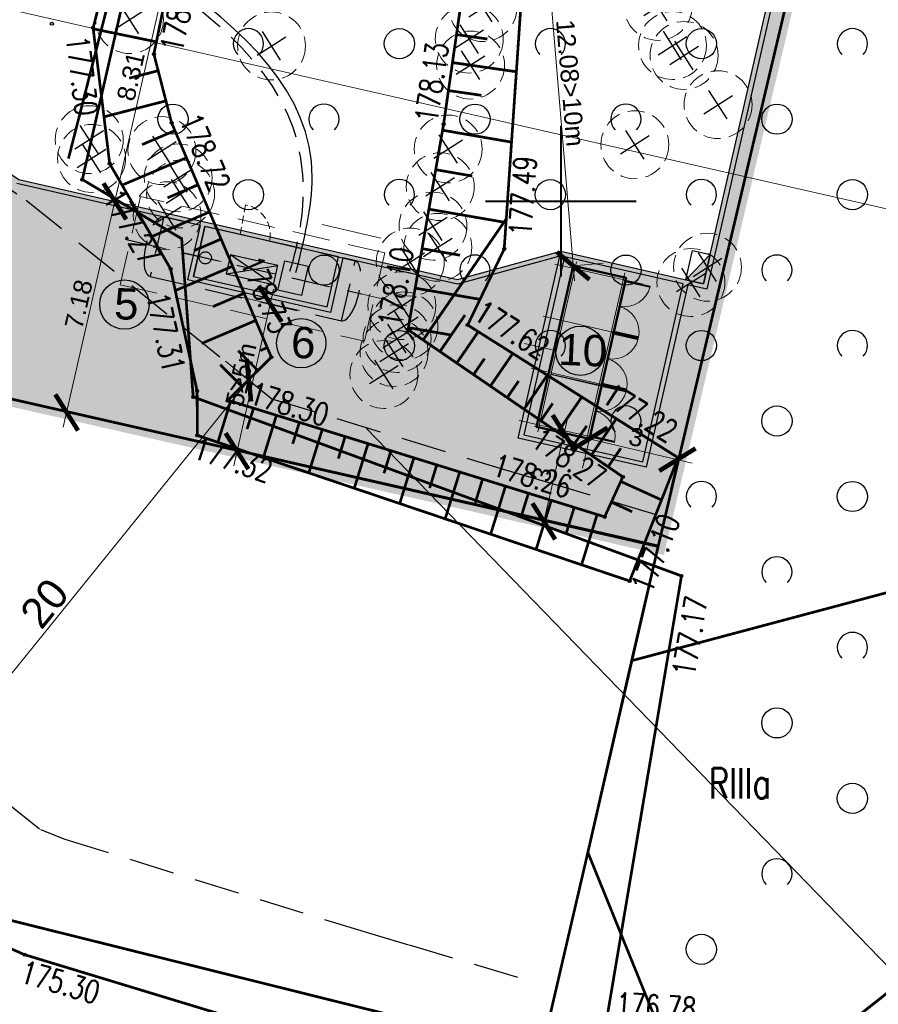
# Model space of a CAD drawing. Header units: metres. Extents: x 964 to 7125, y -212 to 9570.
# Tile 169 of 185: x 2682 to 2711, y 207 to 240. Entities that reach past the tile are written whole.
import ezdxf
from ezdxf.enums import TextEntityAlignment as Align

# ---------------------------------------------------------------- set-up
doc = ezdxf.new("R2010")
doc.units = ezdxf.units.M
for name, pattern in [('0', [0]), ('1', [1.5, 1, -0.5]), ('1081', [1.5, 1, -0.5]), ('2217', [2, 1.5, -0.5]), ('2218', [1, 0.5, -0.5]), ('3820', [1.75, 1.25, -0.5]), ('3901', [0]), ('ACAD_ISO10W100', [18, 12, -3, 0, -3]), ('CENTER2', [1.125, 0.75, -0.125, 0.125, -0.125]), ('CIĄGłA', [0]), ('DASH', [0.75, 0.5, -0.25]), ('DASHED', [0.75, 0.5, -0.25]), ('DGN Style 4', [0.3202, 0.16, -0.08, 0.0002, -0.08]), ('HIDDEN', [0.375, 0.25, -0.125])]:
    doc.linetypes.add(name, pattern=pattern)
for name, color, linetype in [('0S', 7, 'Continuous'), ('Dzialki', 7, 'Continuous'), ('Kontury', 7, 'Continuous'), ('Numery_konturow', 7, 'Continuous'), ('OT_Ogrodzenia', 7, 'Continuous'), ('OT_Rzedna', 7, 'Continuous'), ('OT_ZagospodarowanieTerenu', 7, 'Continuous'), ('siatka_kwadratow', 7, 'Continuous'), ('SKARPA2', 7, 'Continuous'), ('SUGP_L_0', 7, 'Continuous'), ('SUGR_T_0', 7, 'Continuous'), ('Uzytki', 7, 'Continuous'), ('WYMIARY', 9, 'Continuous'), ('zakres_poprawny', 7, 'Continuous'), ('zz-odwodnienie', 5, 'Continuous')]:
    doc.layers.add(name, color=color, linetype=linetype)
for name, color, linetype, lineweight in [('_a_obiekty', 250, 'Continuous', 30), ('A_AD_AXIS_1STRANK', 7, 'DGN Style 4', 0), ('A_XT_FURNITURE', 7, 'Continuous', 0), ('AGP1_BUDYNKI', 7, 'Continuous', 50), ('AGP1_granica_opracow', 7, 'Continuous', 15), ('AGP1_HATCH', 7, 'Continuous', 5), ('AGP1_koncepcja', 6, 'Continuous', 50), ('AGP1_KRAWEZNIKI', 250, 'Continuous', 30), ('AGP1_KRAWEZNIKI GRUBOŚCI', 7, 'Continuous', 15), ('AGP1_KRAWEZNIKI NOWE', 7, 'Continuous', 30), ('AGP1_OPISY', 7, 'Continuous', 13), ('AGP1_WYMIARY', 7, 'Continuous', 15), ('AGP1_ZIELEN', 1, 'Continuous', 15), ('LINIE PRZEKROJOWE', 7, 'Continuous', 9), ('PODKŁAD MAPA', 7, 'Continuous', 9), ('STREFY GAZOCIĄG', 7, 'Continuous', 9)]:
    doc.layers.add(name, color=color, linetype=linetype, lineweight=lineweight)
doc.styles.add('ARIAL', font='arial.ttf')
doc.styles.add('GENERATED_STYLE_1', font='arialbd.ttf', dxfattribs={"width": 0.999153})
doc.styles.add('STYL_ARIAL', font='simplex', dxfattribs={"width": 0.75, "oblique": 0.1})
doc.linetypes.add('OGRODZENIE1', pattern='A,6.35,-2.54,[133,ltypeshp.shx,S=2.54,R=0,X=-2.54,Y=0],-2.54,25.4', length=36.83)
doc.dimstyles.new('GENERATED_STYLE__61', dxfattribs={"dimtxt": 10, "dimasz": 9.5, "dimexe": 0.18, "dimexo": 0, "dimgap": 0.09, "dimtad": 0, "dimdec": 1, "dimzin": 0, "dimdsep": 46, "dimtxsty": 'GENERATED_STYLE_1', "dimblk": 'ARROWHEAD_1', "dimblk1": 'ARROWHEAD_1', "dimblk2": 'ARROWHEAD_1', "dimcen": 0.09, "dimclrd": 256, "dimclre": 256, "dimclrt": 256, "dimazin": 0, "dimtfac": 1, "dimtdec": 4, "dimtmove": 0, "dimatfit": 3, "dimfxl": 1, "dimtolj": 1, "dimtzin": 0, "dimarcsym": 0})

# ---------------------------------------------------------------- blocks, each defined once
blk = doc.blocks.new('drzewo_liściaste_symbol')
at = {"layer": 'AGP1_ZIELEN', "color": 11, "lineweight": 30, "true_color": 0xf27172, "transparency": 33554559}
for p, q in [((0.53, -0.53), (-0.53, 0.53)), ((-0.53, -0.53), (0.53, 0.53))]:
    blk.add_line(p, q, dxfattribs=at)
at = {"layer": 'AGP1_ZIELEN', "color": 252, "linetype": 'DASHED', "lineweight": 5, "ltscale": 1.5, "true_color": 0x939598}
blk.add_circle((0, 0), 1.5, dxfattribs=at)
blk = doc.blocks.new('DRZEWA DO WYCINKI 20240606')
at = {"layer": 'AGP1_ZIELEN', "lineweight": 9, "xscale": 0.75, "yscale": 0.75, "zscale": 0.75, "rotation": 347.6011741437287}
for p in [(2233.464, 204.698), (2239.263, 204.737), (2221.76, 204.301), (2233.01, 203.654), (2226.461, 203.427), (2239.739, 203.44), (2240.123, 203.111), (2233.055, 202.792), (2241.248, 201.481), (2220.426, 200.321), (2222.834, 199.959), (2232.312, 200.012), (2238.493, 200.153), (2220.503, 199.701), (2223.37, 199.058), (2232.048, 198.764), (2223.449, 198.525), (2223.006, 197.801), (2231.809, 197.456), (2231.968, 196.756), (2231.055, 196.266), (2240.898, 196.096), (2240.348, 195.59), (2230.777, 194.823), (2230.848, 194.155), (2230.621, 193.734), (2230.52, 193.272), (2230.184, 192.542)]:
    blk.add_blockref('drzewo_liściaste_symbol', p, dxfattribs=at)
blk = doc.blocks.new('OTRS')
at = {"color": 0}
blk.add_circle((0, 0), 0.05, dxfattribs=at)
blk = doc.blocks.new('OTZK1')
at = {"color": 0}
blk.add_circle((0.5, 0.5), 0.5, dxfattribs=at)
blk = doc.blocks.new('OTZK2')
at = {"color": 0}
blk.add_arc((0.5, 0.5), 0.5, 315, 225, dxfattribs=at)
blk = doc.blocks.new('OTRN')
at = {"color": 0}
blk.add_circle((0, 0), 0.05, dxfattribs=at)
blk = doc.blocks.new('RTPW02')
at = {"color": 0}
blk.add_circle((0, 0), 0.05, dxfattribs=at)
blk = doc.blocks.new('MDCP 20240606')
at = {"layer": 'Dzialki', "color": 251, "true_color": 0x636466, "const_width": 0.09}
for points in [[(6592058.62, 5737961.47), (6592053.22, 5737938.58)], [(6592053.22, 5737938.58), (6591998.81, 5737950.95)], [(6592050.89, 5737928.43), (6592053.22, 5737938.58)], [(6592049.35, 5737921.8), (6592050.89, 5737928.43)], [(6592054.7233, 5737918.975), (6592050.89, 5737928.43)], [(6592027.8, 5737927.17), (6592049.35, 5737921.8)]]:
    blk.add_lwpolyline(points, dxfattribs=at)
at = {"layer": 'Kontury', "color": 251, "linetype": '2217', "true_color": 0x636466, "const_width": 0.09}
for points in [[(6591998.81, 5737950.95), (6592053.22, 5737938.58)], [(6592053.22, 5737938.58), (6592052.34, 5737934.78)], [(6592052.34, 5737934.78), (6592066.114, 5737938.4566)], [(6592052.34, 5737934.78), (6592050.89, 5737928.43)], [(6592050.89, 5737928.43), (6592054.7233, 5737918.975)]]:
    blk.add_lwpolyline(points, dxfattribs=at)
at = {"layer": 'OT_Ogrodzenia', "color": 251, "linetype": '3901', "true_color": 0x636466, "const_width": 0.09}
blk.add_lwpolyline([(6592042.38, 5737985.51), (6592033.69, 5737951.41)], dxfattribs=at)
at = {"layer": 'OT_ZagospodarowanieTerenu', "color": 251, "linetype": '1081', "true_color": 0x636466, "const_width": 0.09}
blk.add_lwpolyline([(6592073.7, 5737976.5), (6592072.08, 5737981.8), (6592052.48, 5737982.7), (6592038.83, 5737971.26), (6592034.15, 5737950.72), (6592037.44, 5737948.76), (6592037.82, 5737943.52), (6592053.99, 5737937.59), (6592051.48, 5737922.7), (6592058.84, 5737922.22), (6592062.72, 5737925.29), (6592063.65, 5737933.34), (6592066.33, 5737944.78), (6592065.09, 5737951.53), (6592063.33, 5737955.72), (6592065.93, 5737958.41), (6592070.87, 5737958), (6592072.22, 5737963.52), (6592071.8, 5737967.27), (6592073.7, 5737976.5)], dxfattribs=at)
at = {"layer": 'siatka_kwadratow', "color": 251, "true_color": 0x636466, "const_width": 0.065}
for points in [[(6592050, 5737947.5), (6592050, 5737952.5)], [(6592047.5, 5737950), (6592052.5, 5737950)]]:
    blk.add_lwpolyline(points, dxfattribs=at)
at = {"layer": 'SKARPA2', "color": 252, "linetype": '3820', "true_color": 0x939598, "const_width": 0.09}
for points in [[(6592038.183, 5737962.966), (6592036.519, 5737954.877), (6592037.107, 5737952.596), (6592040.41, 5737944.835), (6592038.969, 5737943.408), (6592051.4465, 5737939.5466), (6592052.0478, 5737940.8696), (6592044.934, 5737945.747), (6592046.112, 5737952.549), (6592047.705, 5737963.622)], [(6592048.824, 5737958.691), (6592048.12, 5737948.419), (6592046.91, 5737945.901), (6592053.879, 5737941.505), (6592052.274, 5737937.421), (6592037.958, 5737942.245), (6592037.951, 5737943.715), (6592037.0713, 5737947.7616), (6592035.056, 5737951.244), (6592034.507, 5737955.744), (6592036.842, 5737964.833)]]:
    blk.add_lwpolyline(points, dxfattribs=at)
at = {"layer": 'SKARPA2', "color": 252, "true_color": 0x939598, "const_width": 0.09}
for points in [[(6592036.6023, 5737955.282), (6592034.5109, 5737955.7122)], [(6592046.5399, 5737955.523), (6592047.5633, 5737955.3758)], [(6592046.4064, 5737954.5952), (6592048.5224, 5737954.2907)], [(6592036.6612, 5737954.3254), (6592035.7008, 5737954.0778)], [(6592046.2729, 5737953.6673), (6592047.3655, 5737953.5101)], [(6592036.9188, 5737953.3262), (6592034.8665, 5737952.7972)], [(6592037.2157, 5737952.3405), (6592036.1256, 5737951.8765)], [(6592046.0783, 5737952.3543), (6592048.3626, 5737951.9587)], [(6592037.5981, 5737951.4421), (6592035.4664, 5737950.5349)], [(6592045.8518, 5737951.0463), (6592047.0616, 5737950.8368)], [(6592037.9804, 5737950.5438), (6592036.9697, 5737950.1137)], [(6592038.3627, 5737949.6454), (6592036.4518, 5737948.8321)], [(6592045.6252, 5737949.7384), (6592048.1801, 5737949.2959)], [(6592045.4344, 5737945.4039), (6592048.1887, 5737949.4211)], [(6592038.7451, 5737948.7471), (6592037.8448, 5737948.3639)], [(6592045.3987, 5737948.4304), (6592046.6574, 5737948.2124)], [(6592039.1274, 5737947.8487), (6592037.2281, 5737947.0404)], [(6592039.5097, 5737946.9504), (6592038.4745, 5737946.5098)], [(6592045.1722, 5737947.1225), (6592047.3184, 5737946.7508)], [(6592039.8921, 5737946.052), (6592038.0991, 5737945.2889)], [(6592045.9913, 5737945.0221), (6592046.821, 5737946.2323)], [(6592044.9457, 5737945.8145), (6592046.3941, 5737945.5637)], [(6592046.5482, 5737944.6403), (6592047.2608, 5737945.6797)], [(6592039.9623, 5737944.3917), (6592039.3092, 5737945.0512)], [(6592040.2744, 5737945.1536), (6592040.0397, 5737945.0537)], [(6592047.6619, 5737943.8767), (6592048.4038, 5737944.9587)], [(6592047.1051, 5737944.2585), (6592047.4687, 5737944.7888)], [(6592039.4316, 5737943.8661), (6592038.7178, 5737944.5868)], [(6592048.2188, 5737943.4948), (6592048.5971, 5737944.0465)], [(6592048.7757, 5737943.113), (6592049.5468, 5737944.2377)], [(6592039.0606, 5737943.3796), (6592038.6385, 5737942.0157)], [(6592049.8895, 5737942.3494), (6592050.6899, 5737943.5167)], [(6592039.8192, 5737943.1449), (6592039.6052, 5737942.4535)], [(6592049.3326, 5737942.7312), (6592049.7255, 5737943.3042)], [(6592040.5777, 5737942.9102), (6592040.1439, 5737941.5084)], [(6592041.3362, 5737942.6754), (6592041.1164, 5737941.9651)], [(6592051.0033, 5737941.5857), (6592051.8329, 5737942.7957)], [(6592042.0947, 5737942.4407), (6592041.6492, 5737941.0012)], [(6592050.4464, 5737941.9676), (6592050.8539, 5737942.5619)], [(6592042.8532, 5737942.206), (6592042.6275, 5737941.4768)], [(6592043.6117, 5737941.9712), (6592043.1545, 5737940.4939)], [(6592044.3702, 5737941.7365), (6592044.1387, 5737940.9884)], [(6592051.5602, 5737941.2039), (6592051.9823, 5737941.8196)], [(6592045.1287, 5737941.5018), (6592044.6599, 5737939.9867)], [(6592045.8872, 5737941.267), (6592045.6499, 5737940.5)], [(6592046.6458, 5737941.0323), (6592046.1652, 5737939.4795)], [(6592047.4043, 5737940.7975), (6592047.1611, 5737940.0117)], [(6592051.9797, 5737940.7197), (6592053.3293, 5737940.1063)], [(6592048.1628, 5737940.5628), (6592047.6705, 5737938.9722)], [(6592048.9213, 5737940.3281), (6592048.6722, 5737939.5233)], [(6592049.6798, 5737940.0933), (6592049.1759, 5737938.465)], [(6592050.4383, 5737939.8586), (6592050.1834, 5737939.035)], [(6592051.6669, 5737940.0315), (6592052.3597, 5737939.7166)], [(6592051.1968, 5737939.6239), (6592050.6812, 5737937.9577)]]:
    blk.add_lwpolyline(points, dxfattribs=at)
at = {"layer": 'SKARPA2', "color": 251, "true_color": 0x636466}
for p in [(6592034.507, 5737955.744), (6592036.519, 5737954.877), (6592037.107, 5737952.596), (6592046.112, 5737952.549), (6592035.056, 5737951.244), (6592048.12, 5737948.419), (6592037.0713, 5737947.7616), (6592044.934, 5737945.747), (6592046.91, 5737945.901), (6592040.41, 5737944.835), (6592037.951, 5737943.715), (6592038.969, 5737943.408), (6592037.958, 5737942.245), (6592053.879, 5737941.505), (6592052.0478, 5737940.8696), (6592051.4465, 5737939.5466), (6592052.274, 5737937.421)]:
    blk.add_point(p, dxfattribs=at)
at = {"layer": 'SUGP_L_0', "color": 251, "true_color": 0x636466, "const_width": 0.09}
for points in [[(6592032.244, 5737925.04), (6592030.789, 5737925.672)], [(6592042.36, 5737921.966), (6592032.244, 5737925.04)]]:
    blk.add_lwpolyline(points, dxfattribs=at)
at = {"layer": 'Uzytki', "color": 251, "linetype": '2218', "true_color": 0x636466, "const_width": 0.09}
for points in [[(6592053.22, 5737938.58), (6591998.81, 5737950.95)], [(6592052.34, 5737934.78), (6592053.22, 5737938.58)], [(6592050.89, 5737928.43), (6592052.34, 5737934.78)], [(6592054.7233, 5737918.975), (6592050.89, 5737928.43)]]:
    blk.add_lwpolyline(points, dxfattribs=at)
at = {"layer": 'zakres_poprawny', "color": 251, "linetype": '1', "true_color": 0x636466, "const_width": 0.09}
blk.add_lwpolyline([(6592058.8365, 5737922.2224), (6592062.95, 5737925.47), (6592076.74, 5737982.07), (6592077.79, 5737993.35), (6592067.13, 5738000.4), (6592016.74, 5738013.09), (6592007.01, 5738024.5), (6591998.3993, 5738028.4013)], dxfattribs=at)
at = {"layer": 'OT_Rzedna', "color": 251, "true_color": 0x636466}
for name, p in [('OTRN', (6592033.14, 5737955.88)), ('RTPW02', (6592034.149, 5737950.715)), ('RTPW02', (6592037.824, 5737943.516)), ('RTPW02', (6592053.989, 5737937.589))]:
    blk.add_blockref(name, p, dxfattribs=at)
at = {"layer": 'OT_ZagospodarowanieTerenu', "color": 251, "true_color": 0x636466}
for name, p in [('OTZK2', (6592039.15, 5737954.72)), ('OTZK1', (6592044.15, 5737954.72)), ('OTZK2', (6592049.15, 5737954.72)), ('OTZK1', (6592054.15, 5737954.72)), ('OTZK2', (6592059.15, 5737954.72)), ('OTZK1', (6592036.65, 5737952.22)), ('OTZK2', (6592041.65, 5737952.22)), ('OTZK1', (6592046.65, 5737952.22)), ('OTZK2', (6592051.65, 5737952.22)), ('OTZK1', (6592056.65, 5737952.22)), ('OTZK1', (6592039.15, 5737949.72)), ('OTZK2', (6592044.15, 5737949.72)), ('OTZK1', (6592049.15, 5737949.72)), ('OTZK2', (6592054.15, 5737949.72)), ('OTZK1', (6592059.15, 5737949.72)), ('OTZK1', (6592041.65, 5737947.22)), ('OTZK2', (6592046.65, 5737947.22)), ('OTZK1', (6592051.65, 5737947.22)), ('OTZK2', (6592056.65, 5737947.22)), ('OTZK1', (6592044.15, 5737944.72)), ('OTZK2', (6592049.15, 5737944.72)), ('OTZK1', (6592054.15, 5737944.72)), ('OTZK2', (6592059.15, 5737944.72)), ('OTZK2', (6592051.65, 5737942.22)), ('OTZK1', (6592056.65, 5737942.22)), ('OTZK2', (6592054.15, 5737939.72)), ('OTZK1', (6592059.15, 5737939.72)), ('OTZK2', (6592056.65, 5737937.22)), ('OTZK2', (6592059.15, 5737934.72)), ('OTZK1', (6592056.65, 5737932.22)), ('OTZK1', (6592059.15, 5737929.72)), ('OTZK2', (6592056.65, 5737927.22)), ('OTZK1', (6592054.15, 5737924.72))]:
    blk.add_blockref(name, p, dxfattribs=at)
at = {"layer": 'SKARPA2', "color": 251, "true_color": 0x636466}
for p in [(6592034.507, 5737955.744), (6592036.519, 5737954.877), (6592037.107, 5737952.596), (6592046.112, 5737952.549), (6592035.056, 5737951.244), (6592048.12, 5737948.419), (6592037.0713, 5737947.7616), (6592044.934, 5737945.747), (6592046.91, 5737945.901), (6592040.41, 5737944.835), (6592037.951, 5737943.715), (6592038.969, 5737943.408), (6592037.958, 5737942.245), (6592053.879, 5737941.505), (6592052.0478, 5737940.8696), (6592051.4465, 5737939.5466), (6592052.274, 5737937.421)]:
    blk.add_blockref('RTPW02', p, dxfattribs=at)
at = {"layer": 'SUGR_T_0', "color": 251, "true_color": 0x636466}
blk.add_blockref('OTRS', (6592032.244, 5737925.04), dxfattribs=at)
at = {"layer": 'Numery_konturow', "color": 251, "true_color": 0x636466, "style": 'STYL_ARIAL', "width": 0.75}
blk.add_text('RIIIa', height=1, dxfattribs=at).set_placement((6592054.8955, 5737931.2181), align=Align.TOP_LEFT)
at = {"layer": 'OT_Rzedna', "color": 251, "true_color": 0x636466, "style": 'STYL_ARIAL', "width": 0.75}
for s, rotation, p in [('177.17', 80.4316, (6592053.6804, 5737934.3516)), ('176.78', 356.2686, (6592051.8573, 5737923.7903))]:
    blk.add_text(s, height=0.75, rotation=rotation, dxfattribs=at).set_placement(p, align=Align.TOP_LEFT)
at = {"layer": 'SKARPA2', "color": 251, "true_color": 0x636466, "style": 'STYL_ARIAL', "width": 0.75}
for s, rotation, p in [('178.32', 78.3758, (6592037.6816, 5737954.8486)), ('177.30', 276.9557, (6592033.3846, 5737955.4041)), ('178.13', 81.8134, (6592046.128, 5737952.5406)), ('178.72', 293.0541, (6592037.1453, 5737952.6123)), ('177.49', 86.0793, (6592049.2417, 5737948.808)), ('177.27', 300.0584, (6592034.6123, 5737949.995)), ('178.73', 293.0541, (6592039.169, 5737947.8897)), ('178.10', 80.1747, (6592044.8929, 5737945.7541)), ('177.31', 282.2648, (6592036.0427, 5737946.8288)), ('177.62', 327.7565, (6592046.9322, 5737945.9362)), ('178.30', 342.8043, (6592039.5617, 5737943.1015)), ('177.22', 327.7565, (6592051.1778, 5737943.195)), ('178.27', 325.5645, (6592048.8303, 5737941.7432)), ('177.32', 341.378, (6592037.6926, 5737941.2934)), ('178.26', 342.8043, (6592047.6076, 5737940.7203)), ('177.10', 68.5453, (6592053.2021, 5737936.8924))]:
    blk.add_text(s, height=0.75, rotation=rotation, dxfattribs=at).set_placement(p, align=Align.BOTTOM_LEFT)
at = {"layer": 'SUGR_T_0', "color": 251, "true_color": 0x636466, "style": 'STYL_ARIAL', "width": 0.75}
blk.add_text('175.30', height=0.75, rotation=343.639, dxfattribs=at).set_placement((6592032.1476, 5737924.5043), align=Align.MIDDLE_LEFT)
blk = doc.blocks.new('PRZEKRÓJ TERENU OPIS PZT')
at = {"color": 251, "true_color": 0x636466}
blk.add_lwpolyline([(2751.914, 34.79), (2751.621, -72.808)], dxfattribs=at)
blk = doc.blocks.new('d_wpust')
at = {"layer": 'zz-odwodnienie'}
blk.add_hatch(color=0, dxfattribs=at).paths.add_polyline_path([(-0.5, 0.6), (-0.5, 0), (0.5, 0)])
at = {"layer": 'zz-odwodnienie', "color": 0}
for p, q in [((-0.5, 0.6), (0.5, 0)), ((-0.5, 0), (-0.5, 0.6)), ((-0.5, 0.6), (0.5, 0.6)), ((0.5, 0.6), (0.5, 0)), ((0.5, 0), (-0.5, 0))]:
    blk.add_line(p, q, dxfattribs=at)
blk.add_lwpolyline([(-0.5, 0.6), (-0.5, 0), (0.5, 0)], close=True, dxfattribs=at)
blk = doc.blocks.new('drogowe 20250115 oddziaływanie')
at = {"layer": 'zz-odwodnienie', "color": 5, "linetype": 'CIĄGłA', "lineweight": 0, "rotation": 77.14307866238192}
blk.add_blockref('d_wpust', (2373.457, 238.103), dxfattribs=at)
blk.add_blockref('d_wpust', (2373.457, 238.103), dxfattribs=at)
blk.add_blockref('d_wpust', (2373.457, 238.103), dxfattribs=at)
blk = doc.blocks.new('_ArchTick')
at = {"layer": 'WYMIARY', "color": 0, "linetype": 'Continuous', "const_width": 0.15}
blk.add_lwpolyline([(-0.5, -0.5), (0.5, 0.5)], dxfattribs=at)
blk = doc.blocks.new('ARROWHEAD_1')
at = {"linetype": 'Continuous'}
blk.add_line((0, 0), (-1, 0), dxfattribs=at)
blk.add_circle((0, 0), 0.25, dxfattribs=at)
blk = doc.blocks.new('TECHPAL')
at = {"color": 2, "linetype": '0', "lineweight": 30, "ltscale": 0.1}
blk.add_open_spline([(2691.453, 231.374), (2691.723, 232.456), (2693.52, 239.714), (2678.735, 243.988), (2675.72, 252.983), (2672.715, 256.284), (2673.281, 257.53), (2673.576, 257.833)], degree=3, knots=[0, 0, 0, 0, 3.201083, 21.422723, 30.578449, 32.539306, 33.682043, 33.682043, 33.682043, 33.682043], dxfattribs=at)
at = {"layer": 'AGP1_koncepcja', "color": 2, "linetype": 'DASHED', "lineweight": 30, "ltscale": 2}
blk.add_open_spline([(2691.251, 231.424), (2691.579, 232.433), (2692.762, 240.177), (2678.29, 243.499), (2675.562, 253.173), (2672.393, 256.398), (2673.152, 257.699), (2673.418, 257.972)], degree=3, knots=[0, 0, 0, 0, 3.183067, 21.404707, 30.560433, 32.52129, 33.664026, 33.664026, 33.664026, 33.664026], dxfattribs=at)

msp = doc.modelspace()

# ---------------------------------------------------------------- hatches: boundary and pattern name
at = {"layer": 'AGP1_HATCH', "transparency": 33554625}
h = msp.add_hatch(dxfattribs=at)
h.set_pattern_fill('GRASS', color=64, scale=0.02)
edge = h.paths.add_edge_path()
edge.add_line((2661.808, 281.175), (2661.513, 280.104))
edge.add_arc((2698.999, 442.4), 166.569, 256.99439, 258.15001)
edge.add_line((2664.794, 279.381), (2665.074, 279.32))
edge.add_line((2665.074, 279.32), (2665.192, 279.868))
edge.add_line((2665.192, 279.868), (2666.815, 279.518))
edge.add_line((2666.815, 279.518), (2666.697, 278.971))
edge.add_line((2666.697, 278.971), (2677.245, 276.699))
edge.add_line((2677.245, 276.699), (2678.276, 277.431))
edge.add_line((2678.276, 277.431), (2661.808, 281.175))
edge = h.paths.add_edge_path()
edge.add_line((2678.276, 277.431), (2677.245, 276.699))
edge.add_line((2677.245, 276.699), (2705.453, 270.625))
edge.add_arc((2702.958, 261.982), 8.996, -9.9, 73.8971, ccw=False)
edge.add_line((2711.82, 260.435), (2705.06, 230.82))
edge.add_line((2705.06, 230.82), (2704.425, 230.965))
edge.add_line((2704.425, 230.965), (2703.045, 224.923))
edge.add_line((2703.045, 224.923), (2698.813, 225.889))
edge.add_line((2698.813, 225.889), (2700.188, 231.912))
edge.add_line((2700.188, 231.912), (2696.803, 230.989))
edge.add_line((2696.803, 230.989), (2693.006, 231.856))
edge.add_line((2693.006, 231.856), (2692.595, 230.055))
edge.add_line((2692.595, 230.055), (2687.874, 231.129))
edge.add_line((2687.874, 231.129), (2688.286, 232.933))
edge.add_line((2688.286, 232.933), (2682.213, 234.319))
edge.add_line((2682.213, 234.319), (2680.478, 235.491))
edge.add_arc((2679.979, 234.803), 0.85, 53.9932, 167.1431)
edge.add_line((2679.15, 234.992), (2677.859, 229.338))
edge.add_line((2677.859, 229.338), (2673.716, 230.283))
edge.add_line((2673.716, 230.283), (2674.083, 231.892))
edge.add_line((2674.083, 231.892), (2654.926, 236.264))
edge.add_line((2654.926, 236.264), (2654.926, 236.264))
edge.add_line((2654.926, 236.264), (2655.36, 238.166))
edge.add_line((2655.36, 238.166), (2651.46, 239.056))
edge.add_line((2651.46, 239.056), (2652.172, 242.175))
edge.add_line((2652.172, 242.175), (2657.383, 262.804))
edge.add_arc((2654.62, 263.502), 2.85, 345.8235, 357.6929)
edge.add_line((2657.467, 263.387), (2657.561, 265.726))
edge.add_line((2657.561, 265.726), (2649.038, 234.685))
edge.add_line((2649.038, 234.685), (2703.448, 222.315))
edge.add_line((2703.448, 222.315), (2714.508, 269.195))
edge.add_line((2714.508, 269.195), (2678.276, 277.431))
at = {"layer": 'AGP1_HATCH', "true_color": 0x636466, "transparency": 33554477}
h = msp.add_hatch(color=251, dxfattribs=at)
h.dxf.hatch_style = 1
h.paths.add_polyline_path([(2701.168, 225.864), (2699.413, 226.265), (2700.63, 231.597), (2702.385, 231.197)], flags=16)
edge = h.paths.add_edge_path()
edge.add_arc((2704.103, 465.565), 190.288, 257.07034, 258.07825)
edge.add_line((2664.794, 279.381), (2705.449, 270.626))
edge.add_line((2705.449, 270.626), (2705.454, 270.625))
edge.add_arc((2702.958, 261.982), 8.996, -9.9, 73.8914, ccw=False)
edge.add_line((2711.82, 260.435), (2705.06, 230.82))
edge.add_line((2705.06, 230.82), (2704.425, 230.965))
edge.add_line((2704.425, 230.965), (2703.045, 224.923))
edge.add_line((2703.045, 224.923), (2698.815, 225.892))
edge.add_line((2698.815, 225.892), (2700.194, 231.935))
edge.add_line((2700.194, 231.935), (2700.188, 231.912))
edge.add_line((2700.188, 231.912), (2696.803, 230.989))
edge.add_line((2696.803, 230.989), (2693.006, 231.856))
edge.add_line((2693.006, 231.856), (2692.595, 230.055))
edge.add_line((2692.595, 230.055), (2687.874, 231.129))
edge.add_line((2687.874, 231.129), (2688.286, 232.933))
edge.add_line((2688.286, 232.933), (2682.213, 234.319))
edge.add_line((2682.213, 234.319), (2680.478, 235.491))
edge.add_arc((2679.979, 234.803), 0.85, 53.9932, 167.1431)
edge.add_line((2679.15, 234.992), (2677.859, 229.338))
edge.add_line((2677.859, 229.338), (2673.716, 230.283))
edge.add_line((2673.716, 230.283), (2674.083, 231.892))
edge.add_line((2674.083, 231.892), (2654.926, 236.264))
edge.add_line((2654.926, 236.264), (2654.926, 236.265))
edge.add_line((2654.926, 236.265), (2655.36, 238.166))
edge.add_line((2655.36, 238.166), (2651.46, 239.056))
edge.add_line((2651.46, 239.056), (2652.172, 242.175))
edge.add_line((2652.172, 242.175), (2657.383, 262.804))
edge.add_arc((2654.62, 263.502), 2.85, 345.8235, 357.6929)
edge.add_line((2657.467, 263.387), (2657.562, 265.738))
edge.add_line((2657.562, 265.738), (2657.738, 266.377))
edge.add_line((2657.738, 266.377), (2657.617, 263.381))
edge.add_arc((2654.62, 263.502), 3, 345.8235, 357.6929, ccw=False)
edge.add_line((2657.528, 262.767), (2652.318, 242.142))
edge.add_line((2652.318, 242.142), (2655.243, 241.474))
edge.add_arc((2655.018, 240.497), 1.003, -9.8722, 77.0294, ccw=False)
edge.add_line((2656.006, 240.325), (2655.106, 236.377))
edge.add_line((2655.106, 236.377), (2678.114, 231.126))
edge.add_line((2678.114, 231.126), (2679.004, 235.026))
edge.add_arc((2679.979, 234.803), 1, 54.147, 167.1431, ccw=False)
edge.add_line((2680.564, 235.614), (2682.274, 234.459))
edge.add_line((2682.274, 234.459), (2696.8, 231.144))
edge.add_line((2696.8, 231.144), (2700.226, 232.077))
edge.add_line((2700.226, 232.077), (2704.948, 231))
edge.add_line((2704.948, 231), (2711.673, 260.465))
edge.add_arc((2702.958, 261.982), 8.846, 350.125, 433.864)
edge.add_line((2705.416, 270.479), (2664.704, 279.246))
edge.add_arc((2698.999, 442.4), 166.719, 256.99789, 258.12915, ccw=False)
edge.add_line((2661.489, 279.955), (2661.525, 280.101))
at = {"layer": 'AGP1_HATCH', "true_color": 0xf8991e, "transparency": 33554579}
h = msp.add_hatch(color=30, dxfattribs=at)
h.dxf.hatch_style = 1
h.paths.add_polyline_path([(2699.413, 226.265), (2701.168, 225.864), (2702.385, 231.197), (2700.63, 231.597)])

# ---------------------------------------------------------------- linework, layer by layer
at = {"color": 18, "linetype": 'CIĄGłA', "lineweight": 30, "true_color": 0x000000}
msp.add_lwpolyline([(2678.114, 231.126), (2678.114, 231.126), (2679.004, 235.026, -0.537299), (2680.564, 235.614), (2682.274, 234.459), (2696.8, 231.144), (2700.226, 232.077)], format="xyb", dxfattribs=at)
at = {"color": 252, "linetype": 'CIĄGłA', "lineweight": 0, "true_color": 0x939598}
for points in [[(2649.038, 234.685), (2703.399, 222.278)], [(2692.318, 232.961), (2694.267, 232.516)], [(2699.992, 228.803), (2699.017, 229.025)]]:
    msp.add_lwpolyline(points, dxfattribs=at)
at = {"linetype": 'HIDDEN', "lineweight": 5, "ltscale": 5, "elevation": 0}
msp.add_lwpolyline([(2686.308, 233.895), (2685.63, 230.968), (2693.717, 229.097), (2694.394, 232.024), (2686.308, 233.895)], dxfattribs=at)
at = {"color": 18, "linetype": 'DASHED', "lineweight": 18, "ltscale": 0.5, "true_color": 0x000000, "elevation": 0}
msp.add_lwpolyline([(2689.599, 232.634), (2689.784, 233.617)], dxfattribs=at)
at = {"color": 18, "linetype": 'CIĄGłA', "lineweight": 30, "true_color": 0x000000}
msp.add_lwpolyline([(2704.312, 231.145), (2704.312, 231.145)], dxfattribs=at)
msp.add_lwpolyline([(2704.458, 231.112), (2704.458, 231.112)], close=True, dxfattribs=at)
at = {"color": 18, "linetype": 'DASHED', "lineweight": 18, "ltscale": 0.5, "true_color": 0x000000}
msp.add_arc((2689.599, 232.634), 1, 349.2958, 79.2901, dxfattribs=at)
at = {"layer": '_a_obiekty', "color": 18, "linetype": 'OGRODZENIE1', "lineweight": 15, "ltscale": 0.03, "true_color": 0x000000}
msp.add_lwpolyline([(2688.42, 232.9), (2688.048, 231.242), (2692.488, 230.235), (2692.857, 231.894), (2688.42, 232.9)], dxfattribs=at)
at = {"layer": '_a_obiekty', "elevation": 0}
msp.add_lwpolyline([(2690.847, 231.609), (2689.287, 231.965), (2689.143, 231.331), (2690.703, 230.975)], close=True, dxfattribs=at)
msp.add_lwpolyline([(2690.703, 230.975), (2689.287, 231.965), (2689.143, 231.331), (2690.847, 231.609)], dxfattribs=at)
at = {"layer": 'A_AD_AXIS_1STRANK', "linetype": 'HIDDEN', "lineweight": 15, "ltscale": 5}
msp.add_line((2694.454, 230.472), (2685.588, 232.523), dxfattribs=at)
at = {"layer": 'A_XT_FURNITURE', "linetype": 'HIDDEN', "lineweight": 25, "ltscale": 5}
msp.add_line((2685.838, 232.465), (2693.623, 230.664), dxfattribs=at)
at = {"layer": 'A_XT_FURNITURE', "linetype": 'HIDDEN', "lineweight": 25, "ltscale": 5, "elevation": 0}
for points in [[(2686.62, 231.246), (2692.96, 229.779), (2693.416, 231.751), (2687.076, 233.218)], [(2691.636, 230.611), (2690.856, 230.791), (2691.082, 231.765), (2691.861, 231.585)]]:
    msp.add_lwpolyline(points, close=True, dxfattribs=at)
at = {"layer": 'A_XT_FURNITURE', "linetype": 'HIDDEN', "lineweight": 25, "ltscale": 5}
msp.add_circle((2688.451, 231.861), 0.2, dxfattribs=at)
at = {"layer": 'A_XT_FURNITURE', "linetype": 'HIDDEN', "lineweight": 25, "ltscale": 5, "extrusion": (-3.42865e-11, 4.73004e-12, -1)}
msp.add_ellipse((2686.848, 232.232), major_axis=(0.228, 0.986), ratio=0.353801, start_param=3.141593, end_param=6.283185, dxfattribs=at)
at = {"layer": 'A_XT_FURNITURE', "linetype": 'HIDDEN', "lineweight": 25, "ltscale": 5}
msp.add_ellipse((2693.188, 230.765), major_axis=(0.228, 0.986), ratio=0.353801, start_param=3.141593, end_param=6.283185, dxfattribs=at)
at = {"layer": 'AGP1_BUDYNKI', "linetype": 'ACAD_ISO10W100', "lineweight": 15, "ltscale": 100}
for p, q in [((2700.741, 231.726), (2699.458, 226.101)), ((2702.34, 231.361), (2701.056, 225.736))]:
    msp.add_line(p, q, dxfattribs=at)
at = {"layer": 'AGP1_BUDYNKI'}
msp.add_lwpolyline([(2700.63, 231.597), (2699.413, 226.265), (2701.168, 225.864), (2702.385, 231.197)], close=True, dxfattribs=at)
at = {"layer": 'AGP1_BUDYNKI', "linetype": 'ACAD_ISO10W100', "lineweight": 15, "ltscale": 100}
for points in [[(2700.027, 231.653), (2702.952, 230.985)], [(2699.634, 229.927), (2702.558, 229.26)], [(2699.24, 228.202), (2702.164, 227.534)], [(2698.846, 226.476), (2701.771, 225.809)]]:
    msp.add_lwpolyline(points, dxfattribs=at)
at = {"layer": 'AGP1_BUDYNKI', "lineweight": 5}
for points in [[(2703.175, 230.904), (2703.179, 230.923), (2702.345, 231.114), (2702.341, 231.094)], [(2703.151, 230.889), (2703.155, 230.908), (2702.361, 231.09), (2702.356, 231.07)], [(2702.779, 229.171), (2702.784, 229.19), (2701.95, 229.381), (2701.946, 229.361)], [(2702.793, 229.232), (2702.789, 229.212), (2701.955, 229.403), (2701.959, 229.422)], [(2702.755, 229.156), (2702.76, 229.175), (2701.965, 229.357), (2701.961, 229.337)], [(2702.778, 229.256), (2702.773, 229.236), (2701.979, 229.418), (2701.983, 229.437)], [(2701.512, 227.642), (2701.508, 227.623), (2699.889, 227.992), (2699.894, 228.011)], [(2702.397, 227.499), (2702.393, 227.479), (2701.559, 227.67), (2701.564, 227.689)], [(2702.382, 227.523), (2702.378, 227.503), (2701.583, 227.685), (2701.588, 227.704)], [(2702.384, 227.438), (2702.388, 227.457), (2701.554, 227.648), (2701.55, 227.628)], [(2702.36, 227.423), (2702.364, 227.442), (2701.569, 227.624), (2701.565, 227.604)], [(2702.002, 225.766), (2701.997, 225.746), (2701.164, 225.937), (2701.168, 225.956)], [(2701.987, 225.79), (2701.982, 225.77), (2701.188, 225.952), (2701.192, 225.971)]]:
    msp.add_lwpolyline(points, close=True, dxfattribs=at)
for centre in [(2702.333, 231.106), (2701.938, 229.373), (2701.947, 229.415), (2701.552, 227.682), (2701.542, 227.64), (2701.156, 225.949)]:
    msp.add_circle(centre, 0.01, dxfattribs=at)
for centre, start, end in [((2702.333, 231.106), 258.468, 347.1431), ((2701.947, 229.415), 347.1431, 75.8182), ((2701.938, 229.373), 258.468, 347.1431), ((2701.552, 227.682), 347.1431, 75.8182), ((2701.542, 227.64), 258.468, 347.1431), ((2701.156, 225.949), 347.1431, 75.8182)]:
    msp.add_arc(centre, 0.865, start, end, dxfattribs=at)
at = {"layer": 'AGP1_granica_opracow', "color": 5, "linetype": 'CENTER2', "lineweight": 9, "ltscale": 5, "const_width": 0.5}
msp.add_lwpolyline([(2714.508, 269.195), (2661.808, 281.175), (2649.038, 234.685), (2703.448, 222.315), (2714.508, 269.195)], dxfattribs=at)
at = {"layer": 'AGP1_HATCH'}
msp.add_lwpolyline([(2699.413, 226.265), (2700.63, 231.597), (2702.385, 231.197), (2701.168, 225.864), (2699.413, 226.265)], dxfattribs=at)
at = {"layer": 'AGP1_KRAWEZNIKI GRUBOŚCI', "linetype": 'CIĄGłA'}
for points in [[(2688.432, 232.9), (2688.054, 231.242), (2692.482, 230.235), (2692.859, 231.889)], [(2698.993, 226.001), (2700.339, 231.898), (2704.278, 230.999)], [(2700.339, 231.898), (2704.278, 230.999)], [(2698.993, 226.001), (2702.933, 225.102), (2704.278, 230.999)]]:
    msp.add_lwpolyline(points, dxfattribs=at)
at = {"layer": 'AGP1_KRAWEZNIKI NOWE', "color": 18, "linetype": 'CIĄGłA', "true_color": 0x000000}
for p, q in [((2704.948, 231), (2711.673, 260.465)), ((2711.82, 260.435), (2705.06, 230.82)), ((2688.286, 232.933), (2682.213, 234.319)), ((2682.274, 234.459), (2696.8, 231.144)), ((2687.874, 231.129), (2688.286, 232.933)), ((2688.432, 232.9), (2688.054, 231.242)), ((2692.859, 231.889), (2688.432, 232.9)), ((2696.8, 231.144), (2700.226, 232.077)), ((2700.188, 231.912), (2696.803, 230.989)), ((2698.813, 225.889), (2700.188, 231.912)), ((2700.226, 232.077), (2704.948, 231)), ((2692.482, 230.235), (2692.859, 231.889)), ((2693.006, 231.856), (2692.595, 230.055)), ((2696.803, 230.989), (2693.006, 231.856)), ((2700.339, 231.898), (2698.993, 226.001)), ((2704.278, 230.999), (2700.339, 231.898)), ((2692.595, 230.055), (2687.874, 231.129)), ((2688.054, 231.242), (2692.482, 230.235)), ((2702.933, 225.102), (2704.278, 230.999)), ((2704.425, 230.965), (2703.045, 224.923)), ((2705.06, 230.82), (2704.425, 230.965)), ((2703.045, 224.923), (2698.813, 225.889)), ((2698.993, 226.001), (2702.933, 225.102))]:
    msp.add_line(p, q, dxfattribs=at)
at = {"layer": 'AGP1_OPISY', "linetype": 'Continuous', "lineweight": 30}
for centre in [(2685.771, 230.313), (2691.627, 229.032), (2700.87, 228.782)]:
    msp.add_circle(centre, 0.817, dxfattribs=at)

# ---------------------------------------------------------------- block references
at = {"layer": '0S', "color": 18, "linetype": 'CIĄGłA', "lineweight": 0, "true_color": 0x000000}
msp.add_blockref('DRZEWA DO WYCINKI 20240606', (464.181, 35.454), dxfattribs=at)
at = {"layer": 'PODKŁAD MAPA', "linetype": 'ByBlock'}
msp.add_blockref('MDCP 20240606', (-6589349.772, -5737716.265), dxfattribs=at)

# ---------------------------------------------------------------- texts
at = {"layer": 'AGP1_OPISY', "linetype": 'Continuous', "lineweight": 30, "width": 0.84164, "attachment_point": 1, "style": 'ARIAL'}
for s, insert, char_height, rotation in [('5', (2685.453, 230.867), 1.037, 358.0606), ('6', (2691.31, 229.586), 1.037, 358.0606), ('10', (2700.165, 229.356), 1.0368, 357.6584)]:
    msp.add_mtext(s, dxfattribs=dict(at, insert=insert, char_height=char_height, rotation=rotation))

# ---------------------------------------------------------------- next in the draw order: block references
at = {"layer": 'LINIE PRZEKROJOWE', "color": 18, "linetype": 'CIĄGłA', "lineweight": 5, "true_color": 0x000000, "rotation": 77.33843703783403}
msp.add_blockref('PRZEKRÓJ TERENU OPIS PZT', (2054.508, -2439.278), dxfattribs=at)

# ---------------------------------------------------------------- next in the draw order: linework, layer by layer
at = {"layer": 'AGP1_WYMIARY', "color": 7, "linetype": 'CIĄGłA', "lineweight": 0}
for p, q in [((2700.672, 231.099), (2699.585, 244.139)), ((2687.416, 242.325), (2685.344, 233.245)), ((2685.567, 234.22), (2683.748, 226.25)), ((2690.709, 230.828), (2689.39, 224.97)), ((2700.439, 226.543), (2699.549, 222.644)), ((2700.681, 225.979), (2704.57, 225.061))]:
    msp.add_line(p, q, dxfattribs=at)
at = {"layer": 'AGP1_WYMIARY', "linetype": 'CIĄGłA', "lineweight": 0}
for p, q in [((2685.455, 233.733), (2686.43, 233.51)), ((2685.455, 233.733), (2686.43, 233.51)), ((2700.63, 231.597), (2701.627, 231.68)), ((2689.623, 230.56), (2691.575, 230.121)), ((2683.859, 226.738), (2684.834, 226.515)), ((2701.168, 225.864), (2699.353, 226.278)), ((2701.168, 225.864), (2700.938, 224.891)), ((2688.524, 225.677), (2690.475, 225.238)), ((2704.083, 225.176), (2703.853, 224.203)), ((2700.5, 222.939), (2698.685, 223.354))]:
    msp.add_line(p, q, dxfattribs=at)

# ---------------------------------------------------------------- next in the draw order: block references
at = {"layer": 'AGP1_KRAWEZNIKI', "color": 160, "linetype": 'CIĄGłA', "lineweight": 0, "true_color": 0x2e2eff}
msp.add_blockref('drogowe 20250115 oddziaływanie', (331.602, -6.615), dxfattribs=at)
at = {"layer": 'AGP1_WYMIARY', "color": 7, "linetype": 'CIĄGłA', "lineweight": 0}
for p, rotation in [((2685.455, 233.733), 257.1431282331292), ((2685.455, 233.733), 77.14318406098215), ((2700.63, 231.597), 274.761450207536), ((2690.599, 230.34), 77.31291305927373), ((2683.859, 226.738), 257.1431840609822), ((2700.328, 226.056), 77.14310791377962), ((2701.168, 225.864), 166.72194657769), ((2689.5, 225.458), 257.3129130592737), ((2704.083, 225.176), 346.72194657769), ((2699.66, 223.131), 257.1431079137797)]:
    msp.add_blockref('_ArchTick', p, dxfattribs=dict(at, rotation=rotation))

# ---------------------------------------------------------------- next in the draw order: texts
at = {"layer": 'AGP1_WYMIARY', "color": 7, "linetype": 'CIĄGłA', "lineweight": 0, "char_height": 0.6, "attachment_point": 5, "style": 'ARIAL'}
for s, insert, rotation in [('\\A1;12.08>10m', (2700.533, 237.653), 274.7615), ('\\A1;8.31', (2685.984, 237.876), 77.1431), ('\\A1;7.18', (2684.261, 230.326), 77.1432), ('\\A1;5{\\H1.08333x;\\C256;≥}5m', (2689.63, 227.993), 77.3129), ('\\A1;3', (2702.719, 225.916), 346.7219), ('\\A1;3', (2699.598, 224.684), 77.1431)]:
    msp.add_mtext(s, dxfattribs=dict(at, insert=insert, rotation=rotation))

# ---------------------------------------------------------------- next in the draw order: block references
at = {"layer": 'LINIE PRZEKROJOWE', "color": 18, "linetype": 'CIĄGłA', "lineweight": 5, "true_color": 0x000000, "rotation": 77.33843703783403}
msp.add_blockref('PRZEKRÓJ TERENU OPIS PZT', (2054.508, -2439.278), dxfattribs=at)

# ---------------------------------------------------------------- next in the draw order: linework, layer by layer
at = {"layer": 'AGP1_WYMIARY'}
msp.add_line((2690.653, 227.192), (2689.115, 228.437), dxfattribs=at)
at = {"layer": 'AGP1_WYMIARY', "color": 7}
msp.add_line((2676.996, 211.872), (2690.206, 228.196), dxfattribs=at)
at = {"layer": 'STREFY GAZOCIĄG', "color": 30, "linetype": 'DASH', "lineweight": 30, "ltscale": 3, "true_color": 0xf26722}
for points in [[(2648.375, 260.886), (2651.045, 258.765), (2664.279, 248.397), (2668.914, 244.753), (2673.954, 240.639), (2680.962, 234.819), (2682.517, 233.775), (2690.653, 227.192), (2698.312, 224.865), (2699.747, 224.443), (2703.672, 223.268)], [(2640.169, 246.971), (2641.135, 246.204), (2654.401, 235.811), (2658.91, 232.266), (2663.784, 228.287), (2671.367, 221.99), (2672.995, 220.897), (2682.998, 212.92), (2683.802, 212.6), (2693.741, 209.531), (2695.199, 209.103), (2699.085, 207.94)]]:
    msp.add_lwpolyline(points, dxfattribs=at)

# ---------------------------------------------------------------- next in the draw order: block references
at = {"layer": 'AGP1_WYMIARY', "color": 7, "rotation": 51.01960713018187}
msp.add_blockref('_ArchTick', (2689.892, 227.808), dxfattribs=at)
at = {"layer": 'WYMIARY', "color": 3}
msp.add_blockref('TECHPAL', (0, 0), dxfattribs=at)

# ---------------------------------------------------------------- next in the draw order: texts
at = {"layer": 'AGP1_WYMIARY', "color": 7, "insert": (2683.127, 220.418), "char_height": 1, "attachment_point": 5, "rotation": 51.0196, "style": 'ARIAL'}
msp.add_mtext('\\A1;20', dxfattribs=at)

# ---------------------------------------------------------------- next in the draw order: leaders
at = {"layer": 'STREFY GAZOCIĄG', "color": 18, "lineweight": 15, "true_color": 0x000000, "annotation_type": 0, "has_hookline": 1, "hookline_direction": 0, "text_width": 17.645}
msp.add_leader([(2693.779, 226.217), (2712.212, 207.186), (2713.212, 207.186)], dimstyle='GENERATED_STYLE__61', override={"dimasz": 1}, dxfattribs=at)

doc.saveas('drawing.dxf')
